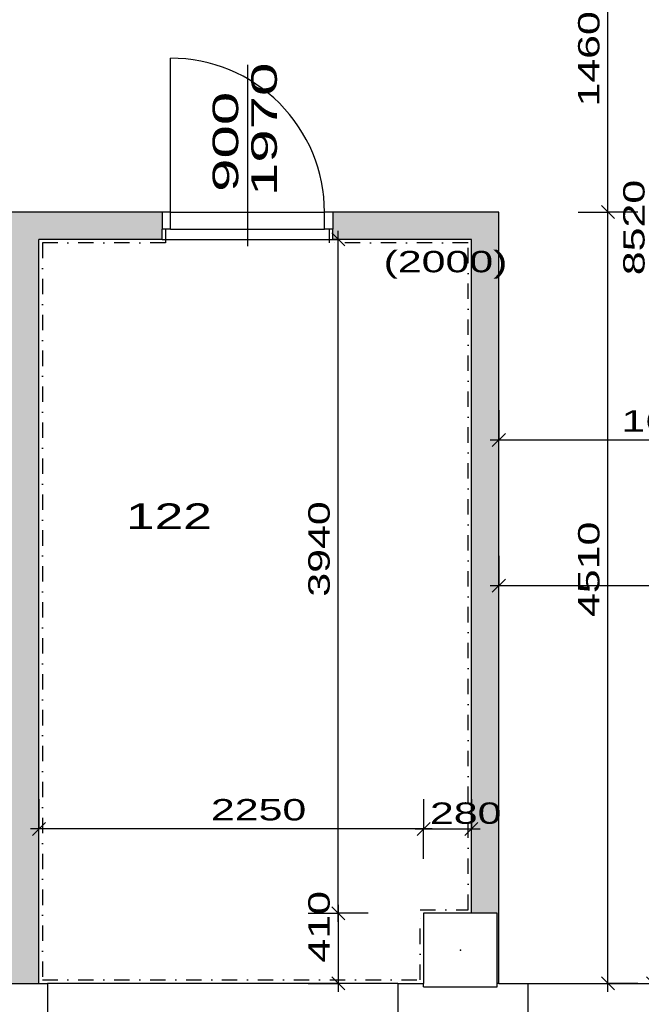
# Model space of a CAD drawing. Extents: x -196363 to 396902, y -489949 to -260582.
# Tile 95 of 256: x 124937 to 128573, y -386775 to -381018. Entities that reach past the tile are written whole.
import ezdxf

# ---------------------------------------------------------------- set-up
doc = ezdxf.new("R2010")
doc.units = 0
doc.header["$MEASUREMENT"] = 0
doc.linetypes.add('DOTDASH', pattern=[1, 0.3, -0.2, 0, -0.2, 0.3])
for name, color, linetype in [('bourani', 15, 'Continuous'), ('koty', 1, 'Continuous'), ('legenda', 1, 'Continuous'), ('noszdiv', 1, 'Continuous'), ('srafbourani', 15, 'Continuous')]:
    doc.layers.add(name, color=color, linetype=linetype)
doc.styles.add('SPIRITTXTSTYLE1', font='ROMAN')
doc.styles.add('SPIRITTXTSTYLE2', font='txt')
doc.linetypes.add('CERCH2', pattern='A,0,-1,[17,dur+dsp vaclavov.shx,S=0.003401,R=0,X=-1,Y=0],0', length=1)
doc.dimstyles.new('SPIRITSTYLE101', dxfattribs={"dimtxt": 125, "dimasz": 12.7, "dimexe": 175, "dimexo": 161.500381, "dimgap": 50, "dimtad": 1, "dimdec": 3, "dimzin": 0, "dimdsep": 46, "dimlunit": 7, "dimtxsty": 'SPIRITTXTSTYLE1', "dimblk1": '_TICKMARKS101', "dimblk2": '_TICKMARKS101', "dimsah": 1, "dimcen": 0.09, "dimdle": 50, "dimclrd": 1, "dimclre": 1, "dimclrt": 1, "dimadec": 0, "dimazin": 0, "dimtfac": 1, "dimtdec": 4, "dimtofl": 0, "dimtmove": 1, "dimatfit": 0, "dimfxl": 0, "dimtolj": 1, "dimtzin": 0, "dimarcsym": 0})
doc.dimstyles.new('SPIRITSTYLE103', dxfattribs={"dimtxt": 125, "dimasz": 12.7, "dimexe": 175, "dimexo": 339.821289, "dimgap": 50, "dimtad": 1, "dimdec": 3, "dimzin": 0, "dimdsep": 46, "dimlunit": 7, "dimtxsty": 'SPIRITTXTSTYLE1', "dimblk1": '_TICKMARKS103', "dimblk2": '_TICKMARKS103', "dimsah": 1, "dimcen": 0.09, "dimdle": 50, "dimclrd": 1, "dimclre": 1, "dimclrt": 1, "dimadec": 0, "dimazin": 0, "dimtfac": 1, "dimtdec": 4, "dimtofl": 0, "dimtmove": 1, "dimatfit": 0, "dimfxl": 0, "dimtolj": 1, "dimtzin": 0, "dimarcsym": 0})
doc.dimstyles.new('SPIRITSTYLE19', dxfattribs={"dimtxt": 125, "dimasz": 12.7, "dimexe": 175, "dimexo": 3307.057129, "dimgap": 50, "dimtad": 1, "dimdec": 3, "dimzin": 0, "dimdsep": 46, "dimlunit": 7, "dimtxsty": 'SPIRITTXTSTYLE1', "dimblk1": '_TICKMARKS19', "dimblk2": '_TICKMARKS19', "dimsah": 1, "dimcen": 0.09, "dimdle": 50, "dimclrd": 1, "dimclre": 1, "dimclrt": 1, "dimadec": 0, "dimazin": 0, "dimtfac": 1, "dimtdec": 4, "dimtofl": 0, "dimtmove": 1, "dimatfit": 0, "dimfxl": 0, "dimtolj": 1, "dimtzin": 0, "dimarcsym": 0})
doc.dimstyles.new('SPIRITSTYLE20', dxfattribs={"dimtxt": 125, "dimasz": 12.7, "dimexe": 175, "dimexo": 2897.060547, "dimgap": 50, "dimtad": 1, "dimdec": 3, "dimzin": 0, "dimdsep": 46, "dimlunit": 7, "dimtxsty": 'SPIRITTXTSTYLE1', "dimblk1": '_TICKMARKS20', "dimblk2": '_TICKMARKS20', "dimsah": 1, "dimcen": 0.09, "dimdle": 50, "dimclrd": 1, "dimclre": 1, "dimclrt": 1, "dimadec": 0, "dimazin": 0, "dimtfac": 1, "dimtdec": 4, "dimtofl": 0, "dimtmove": 1, "dimatfit": 0, "dimfxl": 0, "dimtolj": 1, "dimtzin": 0, "dimarcsym": 0})
doc.dimstyles.new('SPIRITSTYLE26', dxfattribs={"dimtxt": 125, "dimasz": 12.7, "dimexe": 175, "dimexo": -175, "dimgap": 50, "dimtad": 1, "dimdec": 3, "dimzin": 0, "dimdsep": 46, "dimlunit": 7, "dimtxsty": 'SPIRITTXTSTYLE1', "dimblk1": '_TICKMARKS26', "dimblk2": '_TICKMARKS26', "dimsah": 1, "dimcen": 0.09, "dimdle": 50, "dimclrd": 1, "dimclre": 1, "dimclrt": 1, "dimadec": 0, "dimazin": 0, "dimtfac": 1, "dimtdec": 4, "dimtofl": 0, "dimtmove": 1, "dimatfit": 0, "dimfxl": 0, "dimtolj": 1, "dimtzin": 0, "dimarcsym": 0})
doc.dimstyles.new('SPIRITSTYLE333', dxfattribs={"dimtxt": 125, "dimasz": 12.7, "dimexe": 175, "dimexo": 324.36795, "dimgap": 50, "dimtad": 1, "dimdec": 3, "dimzin": 0, "dimdsep": 46, "dimlunit": 7, "dimtxsty": 'SPIRITTXTSTYLE1', "dimblk1": '_TICKMARKS333', "dimblk2": '_TICKMARKS333', "dimsah": 1, "dimcen": 0.09, "dimdle": 50, "dimclrd": 1, "dimclre": 1, "dimclrt": 1, "dimadec": 0, "dimazin": 0, "dimtfac": 1, "dimtdec": 4, "dimtofl": 0, "dimtmove": 1, "dimatfit": 0, "dimfxl": 0, "dimtolj": 1, "dimtzin": 0, "dimarcsym": 0})
doc.dimstyles.new('SPIRITSTYLE334', dxfattribs={"dimtxt": 125, "dimasz": 12.7, "dimexe": 175, "dimexo": 463.522278, "dimgap": 50, "dimtad": 1, "dimdec": 3, "dimzin": 0, "dimdsep": 46, "dimlunit": 7, "dimtxsty": 'SPIRITTXTSTYLE1', "dimblk1": '_TICKMARKS334', "dimblk2": '_TICKMARKS334', "dimsah": 1, "dimcen": 0.09, "dimdle": 50, "dimclrd": 1, "dimclre": 1, "dimclrt": 1, "dimadec": 0, "dimazin": 0, "dimtfac": 1, "dimtdec": 4, "dimtofl": 0, "dimtmove": 1, "dimatfit": 0, "dimfxl": 0, "dimtolj": 1, "dimtzin": 0, "dimarcsym": 0})
doc.dimstyles.new('SPIRITSTYLE335', dxfattribs={"dimtxt": 125, "dimasz": 12.7, "dimexe": 175, "dimexo": 727.493774, "dimgap": 50, "dimtad": 1, "dimdec": 3, "dimzin": 0, "dimdsep": 46, "dimlunit": 7, "dimtxsty": 'SPIRITTXTSTYLE1', "dimblk1": '_TICKMARKS335', "dimblk2": '_TICKMARKS335', "dimsah": 1, "dimcen": 0.09, "dimdle": 50, "dimclrd": 1, "dimclre": 1, "dimclrt": 1, "dimadec": 0, "dimazin": 0, "dimtfac": 1, "dimtdec": 4, "dimtofl": 0, "dimtmove": 1, "dimatfit": 0, "dimfxl": 0, "dimtolj": 1, "dimtzin": 0, "dimarcsym": 0})
doc.dimstyles.new('SPIRITSTYLE93', dxfattribs={"dimtxt": 125, "dimasz": 12.7, "dimexe": 175, "dimexo": 317.819519, "dimgap": 50, "dimtad": 1, "dimdec": 3, "dimzin": 0, "dimdsep": 46, "dimlunit": 7, "dimtxsty": 'SPIRITTXTSTYLE1', "dimblk1": '_TICKMARKS93', "dimblk2": '_TICKMARKS93', "dimsah": 1, "dimcen": 0.09, "dimdle": 50, "dimclrd": 1, "dimclre": 1, "dimclrt": 1, "dimadec": 0, "dimazin": 0, "dimtfac": 1, "dimtdec": 4, "dimtofl": 0, "dimtmove": 1, "dimatfit": 0, "dimfxl": 0, "dimtolj": 1, "dimtzin": 0, "dimarcsym": 0})
doc.dimstyles.new('SPIRITSTYLE96', dxfattribs={"dimtxt": 125, "dimasz": 12.7, "dimexe": 175, "dimexo": 378.541412, "dimgap": 50, "dimtad": 1, "dimdec": 3, "dimzin": 0, "dimdsep": 46, "dimlunit": 7, "dimtxsty": 'SPIRITTXTSTYLE1', "dimblk1": '_TICKMARKS96', "dimblk2": '_TICKMARKS96', "dimsah": 1, "dimcen": 0.09, "dimdle": 50, "dimclrd": 1, "dimclre": 1, "dimclrt": 1, "dimadec": 0, "dimazin": 0, "dimtfac": 1, "dimtdec": 4, "dimtofl": 0, "dimtmove": 1, "dimatfit": 0, "dimfxl": 0, "dimtolj": 1, "dimtzin": 0, "dimarcsym": 0})
pattern_1 = [(45.000008, (858026.688, -24615.152), (-8.41899395, 25.25696945), [0, -23.8125])]

# ---------------------------------------------------------------- blocks, each defined once
blk = doc.blocks.new('_TICKMARKS20')
at = {"color": 1, "linetype": 'Continuous'}
blk.add_line((-3, -3), (3, 3), dxfattribs=at)
blk = doc.blocks.new('*D571')
at = {"color": 1, "linetype": 'Continuous', "ltscale": 300}
for p, q in [((124824.1, -389549.9, 1723.8), (124824.1, -389724.9, 1723.8)), ((125049.2, -389549.9, 1723.8), (125049.2, -389724.9, 1723.8)), ((124774.1, -389724.9, 1723.8), (125099.2, -389724.9, 1723.8)), ((124824.1, -389899.9, 1723.8), (124824.1, -389724.9, 1723.8)), ((125049.2, -389899.9, 1723.8), (125049.2, -389724.9, 1723.8))]:
    blk.add_line(p, q, dxfattribs=at)
at = {"color": 1, "linetype": 'Continuous', "ltscale": 300, "xscale": 12.69999980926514, "yscale": 12.69999980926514, "zscale": 12.69999980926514, "rotation": 180.0000050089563}
blk.add_blockref('_TICKMARKS20', (124824.1, -389724.9, 1723.8), dxfattribs=at)
at = {"color": 1, "linetype": 'Continuous', "ltscale": 300, "xscale": 12.69999980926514, "yscale": 12.69999980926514, "zscale": 12.69999980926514}
blk.add_blockref('_TICKMARKS20', (125049.2, -389724.9, 1723.8), dxfattribs=at)
at = {"color": 1, "linetype": 'Continuous', "ltscale": 300, "style": 'SPIRITTXTSTYLE1', "width": 1.5}
blk.add_text('225', height=125, dxfattribs=at).set_placement((124625.6, -389696.3, 1723.8))
blk = doc.blocks.new('*D572')
at = {"color": 1, "linetype": 'Continuous', "ltscale": 300}
for p, q in [((125049.2, -389549.9, 1723.8), (125049.2, -389724.9, 1723.8)), ((127579.1, -389549.9, 1723.8), (127579.1, -389724.9, 1723.8)), ((124999.2, -389724.9, 1723.8), (127629.1, -389724.9, 1723.8)), ((125049.2, -389899.9, 1723.8), (125049.2, -389724.9, 1723.8)), ((127579.1, -389899.9, 1723.8), (127579.1, -389724.9, 1723.8))]:
    blk.add_line(p, q, dxfattribs=at)
at = {"color": 1, "linetype": 'Continuous', "ltscale": 300, "xscale": 12.69999980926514, "yscale": 12.69999980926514, "zscale": 12.69999980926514, "rotation": 180.0000050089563}
blk.add_blockref('_TICKMARKS20', (125049.2, -389724.9, 1723.8), dxfattribs=at)
at = {"color": 1, "linetype": 'Continuous', "ltscale": 300, "xscale": 12.69999980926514, "yscale": 12.69999980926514, "zscale": 12.69999980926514}
blk.add_blockref('_TICKMARKS20', (127579.1, -389724.9, 1723.8), dxfattribs=at)
at = {"color": 1, "linetype": 'Continuous', "ltscale": 300, "style": 'SPIRITTXTSTYLE1', "width": 1.5}
blk.add_text('2530', height=125, dxfattribs=at).set_placement((126195.1, -389674.9, 1723.8))
blk = doc.blocks.new('_TICKMARKS19')
at = {"color": 1, "linetype": 'Continuous'}
blk.add_line((-3, -3), (3, 3), dxfattribs=at)
blk = doc.blocks.new('*D573')
at = {"color": 1, "linetype": 'Continuous', "ltscale": 300}
for p, q in [((127579.1, -389549.9, 1723.8), (127579.1, -389724.9, 1723.8)), ((127739.2, -389549.9, 1723.8), (127739.2, -389724.9, 1723.8)), ((127529.1, -389724.9, 1723.8), (127789.2, -389724.9, 1723.8)), ((127579.1, -389899.9, 1723.8), (127579.1, -389724.9, 1723.8)), ((127739.2, -389899.9, 1723.8), (127739.2, -389724.9, 1723.8))]:
    blk.add_line(p, q, dxfattribs=at)
at = {"color": 1, "linetype": 'Continuous', "ltscale": 300, "xscale": 12.69999980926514, "yscale": 12.69999980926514, "zscale": 12.69999980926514, "rotation": 180.0000050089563}
blk.add_blockref('_TICKMARKS19', (127579.1, -389724.9, 1723.8), dxfattribs=at)
at = {"color": 1, "linetype": 'Continuous', "ltscale": 300, "xscale": 12.69999980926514, "yscale": 12.69999980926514, "zscale": 12.69999980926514}
blk.add_blockref('_TICKMARKS19', (127739.2, -389724.9, 1723.8), dxfattribs=at)
at = {"color": 1, "linetype": 'Continuous', "ltscale": 300, "style": 'SPIRITTXTSTYLE1', "width": 1.5}
blk.add_text('160', height=125, dxfattribs=at).set_placement((127881, -389846.2, 1723.8))
blk = doc.blocks.new('*D574')
at = {"color": 1, "linetype": 'Continuous', "ltscale": 300}
for p, q in [((127739.2, -389549.9, 1723.8), (127739.2, -389724.9, 1723.8)), ((130959.2, -389549.9, 1723.8), (130959.2, -389724.9, 1723.8)), ((127689.2, -389724.9, 1723.8), (131009.2, -389724.9, 1723.8)), ((127739.2, -389899.9, 1723.8), (127739.2, -389724.9, 1723.8)), ((130959.2, -389899.9, 1723.8), (130959.2, -389724.9, 1723.8))]:
    blk.add_line(p, q, dxfattribs=at)
at = {"color": 1, "linetype": 'Continuous', "ltscale": 300, "xscale": 12.69999980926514, "yscale": 12.69999980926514, "zscale": 12.69999980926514, "rotation": 180.0000050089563}
blk.add_blockref('_TICKMARKS20', (127739.2, -389724.9, 1723.8), dxfattribs=at)
at = {"color": 1, "linetype": 'Continuous', "ltscale": 300, "xscale": 12.69999980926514, "yscale": 12.69999980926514, "zscale": 12.69999980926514}
blk.add_blockref('_TICKMARKS20', (130959.2, -389724.9, 1723.8), dxfattribs=at)
at = {"color": 1, "linetype": 'Continuous', "ltscale": 300, "style": 'SPIRITTXTSTYLE1', "width": 1.5}
blk.add_text('3220', height=125, dxfattribs=at).set_placement((129230.1, -389674.9, 1723.8))
blk = doc.blocks.new('_TICKMARKS93')
at = {"color": 1, "linetype": 'Continuous'}
blk.add_line((-3, -3), (3, 3), dxfattribs=at)
blk = doc.blocks.new('*D753')
at = {"color": 1, "linetype": 'Continuous', "ltscale": 300}
for p, q in [((127299.1, -385575.1, 1723.8), (127299.1, -385750.1, 1723.8)), ((127579.1, -385575.1, 1723.8), (127579.1, -385750.1, 1723.8)), ((127249.1, -385750.1, 1723.8), (127629.1, -385750.1, 1723.8)), ((127299.1, -385925, 1723.8), (127299.1, -385750.1, 1723.8)), ((127579.1, -385925, 1723.8), (127579.1, -385750.1, 1723.8))]:
    blk.add_line(p, q, dxfattribs=at)
at = {"color": 1, "linetype": 'Continuous', "ltscale": 300, "xscale": 12.69999980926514, "yscale": 12.69999980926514, "zscale": 12.69999980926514, "rotation": 180.0000050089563}
blk.add_blockref('_TICKMARKS93', (127299.1, -385750.1, 1723.8), dxfattribs=at)
at = {"color": 1, "linetype": 'Continuous', "ltscale": 300, "xscale": 12.69999980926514, "yscale": 12.69999980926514, "zscale": 12.69999980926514}
blk.add_blockref('_TICKMARKS93', (127579.1, -385750.1, 1723.8), dxfattribs=at)
at = {"color": 1, "linetype": 'Continuous', "ltscale": 300, "style": 'SPIRITTXTSTYLE1', "width": 1.5}
blk.add_text('280', height=125, dxfattribs=at).set_placement((127336.3, -385720.1, 1723.8))
blk = doc.blocks.new('*D754')
at = {"color": 1, "linetype": 'Continuous', "ltscale": 300}
for p, q in [((125049.2, -385575.1, 1723.8), (125049.2, -385750.1, 1723.8)), ((127299.1, -385575.1, 1723.8), (127299.1, -385750.1, 1723.8)), ((127349.1, -385750.1, 1723.8), (124999.2, -385750.1, 1723.8)), ((125049.2, -385925, 1723.8), (125049.2, -385750.1, 1723.8)), ((127299.1, -385925, 1723.8), (127299.1, -385750.1, 1723.8))]:
    blk.add_line(p, q, dxfattribs=at)
at = {"color": 1, "linetype": 'Continuous', "ltscale": 300, "xscale": 12.69999980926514, "yscale": 12.69999980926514, "zscale": 12.69999980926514}
for p, rotation in [((125049.2, -385750.1, 1723.8), 180.0000050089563), ((127299.1, -385750.1, 1723.8), 360.0000100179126)]:
    blk.add_blockref('_TICKMARKS93', p, dxfattribs=dict(at, rotation=rotation))
at = {"color": 1, "linetype": 'Continuous', "ltscale": 300, "style": 'SPIRITTXTSTYLE1', "width": 1.5}
blk.add_text('2250', height=125, rotation=360.00001, dxfattribs=at).set_placement((126055.1, -385700.1, 1723.8))
blk = doc.blocks.new('_TICKMARKS333')
at = {"color": 1, "linetype": 'Continuous'}
blk.add_line((-3, -3), (3, 3), dxfattribs=at)
blk = doc.blocks.new('*D757')
at = {"color": 1, "linetype": 'Continuous', "ltscale": 300}
for p, q in [((126799.8, -386192.9, 1723.8), (126799.8, -386702.9, 1723.8)), ((126624.8, -386242.9, 1723.8), (126799.8, -386242.9, 1723.8)), ((126974.8, -386242.9, 1723.8), (126799.8, -386242.9, 1723.8)), ((126624.8, -386652.9, 1723.8), (126799.8, -386652.9, 1723.8)), ((126974.8, -386652.9, 1723.8), (126799.8, -386652.9, 1723.8))]:
    blk.add_line(p, q, dxfattribs=at)
at = {"color": 1, "linetype": 'Continuous', "ltscale": 300, "xscale": 12.69999980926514, "yscale": 12.69999980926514, "zscale": 12.69999980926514}
for p, rotation in [((126799.8, -386242.9, 1723.8), 90.00000250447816), ((126799.8, -386652.9, 1723.8), -90.00000250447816)]:
    blk.add_blockref('_TICKMARKS333', p, dxfattribs=dict(at, rotation=rotation))
at = {"color": 1, "linetype": 'Continuous', "ltscale": 300, "style": 'SPIRITTXTSTYLE1', "width": 1.5}
blk.add_text('410', height=125, rotation=450.00002, dxfattribs=at).set_placement((126749.8, -386531.2, 1723.8))
blk = doc.blocks.new('_TICKMARKS26')
at = {"color": 1, "linetype": 'Continuous'}
blk.add_line((-3, -3), (3, 3), dxfattribs=at)
blk = doc.blocks.new('*D758')
at = {"color": 1, "linetype": 'Continuous', "ltscale": 300}
for p, q in [((126799.8, -386292.9, 1723.8), (126799.8, -382252.9, 1723.8)), ((126624.8, -382302.9, 1723.8), (126799.8, -382302.9, 1723.8)), ((126974.8, -382302.9, 1723.8), (126799.8, -382302.9, 1723.8)), ((126624.8, -386242.9, 1723.8), (126799.8, -386242.9, 1723.8)), ((126974.8, -386242.9, 1723.8), (126799.8, -386242.9, 1723.8))]:
    blk.add_line(p, q, dxfattribs=at)
at = {"color": 1, "linetype": 'Continuous', "ltscale": 300, "xscale": 12.69999980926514, "yscale": 12.69999980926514, "zscale": 12.69999980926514}
for p, rotation in [((126799.8, -382302.9, 1723.8), 90.00000250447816), ((126799.8, -386242.9, 1723.8), 270.0000006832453)]:
    blk.add_blockref('_TICKMARKS26', p, dxfattribs=dict(at, rotation=rotation))
at = {"color": 1, "linetype": 'Continuous', "ltscale": 300, "style": 'SPIRITTXTSTYLE1', "width": 1.5}
blk.add_text('3940', height=125, rotation=90, dxfattribs=at).set_placement((126749.8, -384391.9, 1723.8))
blk = doc.blocks.new('_TICKMARKS96')
at = {"color": 1, "linetype": 'Continuous'}
blk.add_line((-3, -3), (3, 3), dxfattribs=at)
blk = doc.blocks.new('*D759')
at = {"color": 1, "linetype": 'Continuous', "ltscale": 300}
for p, q in [((128377.7, -386702.9, 1723.8), (128377.7, -382092.9, 1723.8)), ((128202.7, -382142.9, 1723.8), (128377.7, -382142.9, 1723.8)), ((128552.7, -382142.9, 1723.8), (128377.7, -382142.9, 1723.8)), ((128202.7, -386652.9, 1723.8), (128377.7, -386652.9, 1723.8)), ((128552.7, -386652.9, 1723.8), (128377.7, -386652.9, 1723.8))]:
    blk.add_line(p, q, dxfattribs=at)
at = {"color": 1, "linetype": 'Continuous', "ltscale": 300, "xscale": 12.69999980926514, "yscale": 12.69999980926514, "zscale": 12.69999980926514}
for p, rotation in [((128377.7, -382142.9, 1723.8), 90.00000250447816), ((128377.7, -386652.9, 1723.8), 270.0000006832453)]:
    blk.add_blockref('_TICKMARKS96', p, dxfattribs=dict(at, rotation=rotation))
at = {"color": 1, "linetype": 'Continuous', "ltscale": 300, "style": 'SPIRITTXTSTYLE1', "width": 1.5}
blk.add_text('4510', height=125, rotation=90, dxfattribs=at).set_placement((128327.7, -384511, 1723.8))
blk = doc.blocks.new('_TICKMARKS334')
at = {"color": 1, "linetype": 'Continuous'}
blk.add_line((-3, -3), (3, 3), dxfattribs=at)
blk = doc.blocks.new('*D760')
at = {"color": 1, "linetype": 'Continuous', "ltscale": 300}
for p, q in [((128377.7, -382192.9, 1723.8), (128377.7, -380632.9, 1723.8)), ((128202.7, -380682.9, 1723.8), (128377.7, -380682.9, 1723.8)), ((128552.7, -380682.9, 1723.8), (128377.7, -380682.9, 1723.8)), ((128202.7, -382142.9, 1723.8), (128377.7, -382142.9, 1723.8)), ((128552.7, -382142.9, 1723.8), (128377.7, -382142.9, 1723.8))]:
    blk.add_line(p, q, dxfattribs=at)
at = {"color": 1, "linetype": 'Continuous', "ltscale": 300, "xscale": 12.69999980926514, "yscale": 12.69999980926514, "zscale": 12.69999980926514}
for p, rotation in [((128377.7, -380682.9, 1723.8), 90.00000250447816), ((128377.7, -382142.9, 1723.8), 270.0000006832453)]:
    blk.add_blockref('_TICKMARKS334', p, dxfattribs=dict(at, rotation=rotation))
at = {"color": 1, "linetype": 'Continuous', "ltscale": 300, "style": 'SPIRITTXTSTYLE1', "width": 1.5}
blk.add_text('1460', height=125, rotation=90, dxfattribs=at).set_placement((128327.7, -381526, 1723.8))
blk = doc.blocks.new('_TICKMARKS335')
at = {"color": 1, "linetype": 'Continuous'}
blk.add_line((-3, -3), (3, 3), dxfattribs=at)
blk = doc.blocks.new('*D762')
at = {"color": 1, "linetype": 'Continuous', "ltscale": 300}
for p, q in [((128641.7, -378082.9, 1723.8), (128641.7, -386702.9, 1723.8)), ((128466.7, -378132.9, 1723.8), (128641.7, -378132.9, 1723.8)), ((128816.7, -378132.9, 1723.8), (128641.7, -378132.9, 1723.8)), ((128466.7, -386652.9, 1723.8), (128641.7, -386652.9, 1723.8)), ((128816.7, -386652.9, 1723.8), (128641.7, -386652.9, 1723.8))]:
    blk.add_line(p, q, dxfattribs=at)
at = {"color": 1, "linetype": 'Continuous', "ltscale": 300, "xscale": 12.69999980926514, "yscale": 12.69999980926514, "zscale": 12.69999980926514}
for p, rotation in [((128641.7, -378132.9, 1723.8), 90.00000250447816), ((128641.7, -386652.9, 1723.8), -90.00000250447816)]:
    blk.add_blockref('_TICKMARKS335', p, dxfattribs=dict(at, rotation=rotation))
at = {"color": 1, "linetype": 'Continuous', "ltscale": 300, "style": 'SPIRITTXTSTYLE1', "width": 1.5}
blk.add_text('8520', height=125, rotation=450.00002, dxfattribs=at).set_placement((128591.7, -382511.9, 1723.8))
blk = doc.blocks.new('_TICKMARKS101')
at = {"color": 1, "linetype": 'Continuous'}
blk.add_line((-3, -3), (3, 3), dxfattribs=at)
blk = doc.blocks.new('*D767')
at = {"color": 1, "linetype": 'Continuous', "ltscale": 300}
for p, q in [((127739.2, -383301.4, 1723.8), (127739.2, -383476.4, 1723.8)), ((129399.2, -383301.4, 1723.8), (129399.2, -383476.4, 1723.8)), ((129449.2, -383476.4, 1723.8), (127689.2, -383476.4, 1723.8)), ((127739.2, -383651.4, 1723.8), (127739.2, -383476.4, 1723.8)), ((129399.2, -383651.4, 1723.8), (129399.2, -383476.4, 1723.8))]:
    blk.add_line(p, q, dxfattribs=at)
at = {"color": 1, "linetype": 'Continuous', "ltscale": 300, "xscale": 12.69999980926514, "yscale": 12.69999980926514, "zscale": 12.69999980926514}
for p, rotation in [((127739.2, -383476.4, 1723.8), 180.0000050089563), ((129399.2, -383476.4, 1723.8), 360.0000100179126)]:
    blk.add_blockref('_TICKMARKS101', p, dxfattribs=dict(at, rotation=rotation))
at = {"color": 1, "linetype": 'Continuous', "ltscale": 300, "style": 'SPIRITTXTSTYLE1', "width": 1.5}
blk.add_text('1660', height=125, rotation=360.00001, dxfattribs=at).set_placement((128456.1, -383426.4, 1723.8))
blk = doc.blocks.new('_TICKMARKS103')
at = {"color": 1, "linetype": 'Continuous'}
blk.add_line((-3, -3), (3, 3), dxfattribs=at)
blk = doc.blocks.new('*D769')
at = {"color": 1, "linetype": 'Continuous', "ltscale": 300}
for p, q in [((127739.2, -384152.7, 1723.8), (127739.2, -384327.7, 1723.8)), ((130904.5, -384152.7, 1723.8), (130904.5, -384327.7, 1723.8)), ((130954.5, -384327.7, 1723.8), (127689.2, -384327.7, 1723.8)), ((127739.2, -384502.7, 1723.8), (127739.2, -384327.7, 1723.8)), ((130904.5, -384502.7, 1723.8), (130904.5, -384327.7, 1723.8))]:
    blk.add_line(p, q, dxfattribs=at)
at = {"color": 1, "linetype": 'Continuous', "ltscale": 300, "xscale": 12.69999980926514, "yscale": 12.69999980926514, "zscale": 12.69999980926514}
for p, rotation in [((127739.2, -384327.7, 1723.8), 180.0000050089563), ((130904.5, -384327.7, 1723.8), 360.0000100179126)]:
    blk.add_blockref('_TICKMARKS103', p, dxfattribs=dict(at, rotation=rotation))
at = {"color": 1, "linetype": 'Continuous', "ltscale": 300, "style": 'SPIRITTXTSTYLE1', "width": 1.5}
blk.add_text('3165', height=125, rotation=360.00001, dxfattribs=at).set_placement((129208.7, -384277.7, 1723.8))

msp = doc.modelspace()

# ---------------------------------------------------------------- hatches: boundary and pattern name
at = {"layer": 'srafbourani', "linetype": 'Continuous', "ltscale": 300}
h = msp.add_hatch(dxfattribs=at)
h.set_pattern_fill('Nasyp-1', color=15, scale=23.8125, angle=45.000008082, style=0, pattern_type=2)
h.set_pattern_definition(pattern_1)
h.paths.add_polyline_path([(124824.13281, -386652.875), (125049.16406, -386652.875), (125049.16406, -382302.875), (125769.19531, -382302.875), (125769.19531, -382242.875), (125769.19531, -382142.875), (124005.23438, -382142.875), (124005.23438, -382302.875), (124824.13281, -382302.875)], flags=0)
h = msp.add_hatch(dxfattribs=at)
h.set_pattern_fill('Nasyp-1', color=15, scale=23.8125, angle=45.000008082, style=0, pattern_type=2)
h.set_pattern_definition(pattern_1)
h.paths.add_polyline_path([(127739.17969, -382142.875), (126769.17188, -382142.875), (126769.17188, -382242.875), (126769.17188, -382302.875), (127579.14062, -382302.875), (127579.14062, -386242.875), (127729.15625, -386242.875), (127729.15625, -386652.875), (127739.17969, -386652.875)], flags=0)

# ---------------------------------------------------------------- linework, layer by layer
at = {"layer": 'bourani', "color": 15, "linetype": 'Continuous', "ltscale": 300}
for p, q in [((125819.19531, -382142.875, 3447.6001), (125819.19531, -381242.875, 3447.6001)), ((125819.19531, -382142.875, 2623.80005), (123669.125, -382142.875, 2623.80005)), ((125819.19531, -382242.875, 2623.80005), (125819.19531, -382142.875, 2623.80005)), ((127739.17969, -382142.875, 2623.80005), (126719.16406, -382142.875, 2623.80005)), ((126719.16406, -382242.875, 2623.80005), (126719.16406, -382142.875, 2623.80005)), ((127739.17969, -386652.875, 2623.80005), (127739.17969, -382142.875, 2623.80005)), ((125769.19531, -382302.875, 2623.80005), (125769.19531, -382242.875, 2623.80005)), ((125819.19531, -382242.875, 2623.80005), (125769.19531, -382242.875, 2623.80005)), ((126769.17188, -382242.875, 2623.80005), (126719.16406, -382242.875, 2623.80005)), ((126769.17188, -382302.875, 2623.80005), (126769.17188, -382242.875, 2623.80005)), ((125769.19531, -382302.875, 2623.80005), (125049.16406, -382302.875, 2623.80005)), ((125049.16406, -386652.875, 2623.80005), (125049.16406, -382302.875, 2623.80005)), ((127579.14062, -382302.875, 2623.80005), (126769.17188, -382302.875, 2623.80005)), ((127579.14062, -386242.875, 2623.80005), (127579.14062, -382302.875, 2623.80005)), ((127149.17969, -386652.875, 5171.3999), (125099.16406, -386652.875, 5171.3999))]:
    msp.add_line(p, q, dxfattribs=at)
at = {"layer": 'bourani', "color": 15, "linetype": 'Continuous', "ltscale": 250}
msp.add_line((126269.15625, -381280.96875, 1723.80005), (126269.15625, -382343.09375, 1723.80005), dxfattribs=at)
at = {"layer": 'bourani', "color": 15, "linetype": 'Continuous', "ltscale": 304.799988}
for p, q in [((125769.19531, -382142.875, 1723.80005), (125769.19531, -382242.875, 1723.80005)), ((126769.17188, -382142.875, 1723.80005), (126769.17188, -382242.875, 1723.80005))]:
    msp.add_line(p, q, dxfattribs=at)
at = {"layer": 'bourani', "color": 15, "linetype": 'Continuous', "ltscale": 370.000031}
for p, q in [((125819.19531, -382142.875, 1723.80005), (126719.16406, -382142.875, 1723.80005)), ((125819.19531, -382242.875, 1723.80005), (126719.16406, -382242.875, 1723.80005))]:
    msp.add_line(p, q, dxfattribs=at)
at = {"layer": 'bourani', "color": 15, "linetype": 'DOTDASH', "ltscale": 300}
for p, q in [((125789.1875, -382242.875, 4347.59961), (125789.1875, -382322.875, 4347.59961)), ((126749.17188, -382322.875, 4347.59961), (126749.17188, -382242.875, 4347.59961)), ((125789.1875, -382322.875, 4347.59961), (125069.15625, -382322.875, 4347.59961)), ((125069.15625, -382322.875, 4347.59961), (125069.15625, -386632.875, 4347.59961)), ((127559.14844, -382322.875, 4347.59961), (126749.17188, -382322.875, 4347.59961)), ((127559.14844, -386222.875, 4347.59961), (127559.14844, -382322.875, 4347.59961)), ((127279.15625, -386632.875, 4347.59961), (127279.15625, -386222.875, 4347.59961)), ((127279.15625, -386222.875, 4347.59961), (127559.14844, -386222.875, 4347.59961)), ((125069.15625, -386632.875, 4347.59961), (127279.15625, -386632.875, 4347.59961))]:
    msp.add_line(p, q, dxfattribs=at)
at = {"layer": 'bourani', "color": 15, "linetype": 'CERCH2', "ltscale": 300}
msp.add_line((125769.19531, -382302.875, 2623.80005), (126769.17188, -382302.875, 2623.80005), dxfattribs=at)
at = {"layer": 'bourani', "color": 15, "linetype": 'Continuous', "ltscale": 300}
msp.add_arc((125819.19531, -382142.875, 3447.6001), 899.99469, 0, 90.000794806, dxfattribs=at)
msp.add_point((126269.15625, -382142.875, 3447.6001), dxfattribs=at)
at = {"layer": 'bourani', "color": 15, "linetype": 'Continuous', "ltscale": 304.799988}
msp.add_point((126269.15625, -382142.875, 1723.80005), dxfattribs=at)
at = {"layer": 'bourani', "color": 15, "linetype": 'Continuous', "ltscale": 250}
for p in [(126269.15625, -382142.875, 1723.80005), (126269.15625, -382242.875, 1723.80005)]:
    msp.add_point(p, dxfattribs=at)
at = {"layer": 'noszdiv', "color": 1, "linetype": 'Continuous', "ltscale": 300}
for p, q in [((127579.14062, -386242.875, 2623.80005), (127299.14844, -386242.875, 2623.80005)), ((127299.14844, -386242.875, 2623.80005), (127299.14844, -386652.875, 2623.80005)), ((127729.15625, -386242.875, 2623.80005), (127579.14062, -386242.875, 2623.80005)), ((127729.15625, -386672.84375, 2623.80005), (127729.15625, -386242.875, 2623.80005)), ((125049.16406, -386652.875, 2623.80005), (125099.16406, -386652.875, 2623.80005)), ((125099.16406, -386652.875, 2623.80005), (125099.16406, -387122.875, 2623.80005)), ((127149.17969, -386652.875, 2623.80005), (127299.14844, -386652.875, 2623.80005)), ((127149.17969, -386652.875, 2623.80005), (127149.17969, -387122.875, 2623.80005)), ((127299.14844, -386672.84375, 2623.80005), (127299.14844, -386652.875, 2623.80005)), ((127739.17969, -386652.875, 2623.80005), (127909.14062, -386652.875, 2623.80005)), ((127909.14062, -386652.875, 2623.80005), (127909.14062, -386922.875, 2623.80005)), ((127299.14844, -386672.84375, 2623.80005), (127729.15625, -386672.84375, 2623.80005))]:
    msp.add_line(p, q, dxfattribs=at)
at = {"layer": 'noszdiv', "color": 1, "linetype": 'CERCH2', "ltscale": 300}
msp.add_line((127909.14062, -386652.875, 2623.80005), (129689.17969, -386652.875, 2623.80005), dxfattribs=at)
at = {"layer": 'noszdiv', "color": 1, "linetype": 'Continuous', "ltscale": 300}
msp.add_point((127514.14844, -386457.84375, 2623.80005), dxfattribs=at)
at = {"layer": 'srafbourani', "color": 15, "linetype": 'Continuous', "ltscale": 300}
for p, q in [((124824.13281, -386652.875, 1723.80005), (125049.16406, -386652.875, 1723.80005)), ((127739.17969, -386652.875, 1723.80005), (127729.15625, -386652.875, 1723.80005))]:
    msp.add_line(p, q, dxfattribs=at)

# ---------------------------------------------------------------- texts
at = {"layer": 'bourani', "color": 15, "linetype": 'Continuous', "ltscale": 250, "style": 'SPIRITTXTSTYLE1', "width": 1.75}
for s, p in [('1970', (126441.10156, -382049.59375)), ('900', (126215.07812, -382025))]:
    msp.add_text(s, height=150, rotation=90.000002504, dxfattribs=at).set_placement(p)
at = {"layer": 'bourani', "color": 15, "linetype": 'DOTDASH', "ltscale": 300, "style": 'SPIRITTXTSTYLE1', "width": 1.5}
msp.add_text('(2000)', height=125, dxfattribs=at).set_placement((127064.89062, -382495.03125, 2623.80005))
at = {"layer": 'legenda', "color": 1, "linetype": 'Continuous', "ltscale": 300, "style": 'SPIRITTXTSTYLE2', "width": 1.5}
msp.add_text('122', height=150, dxfattribs=at).set_placement((125558.60156, -383996.4375, 1723.80005))

# ---------------------------------------------------------------- dimensions: what is measured, and where the dimension line sits
at = {"layer": 'koty', "color": 1, "linetype": 'Continuous', "ltscale": 300}
for base, p1, p2, dimstyle, picture, middle in [((128641.67188, -378132.875, 1723.80005), (127739.17969, -378132.875, 1723.80005), (127824.16406, -386652.875, 1723.80005), 'SPIRITSTYLE335', '*D762', (128641.67188, -382392.875, 1723.80005)), ((128377.70312, -382142.875, 1723.80005), (127739.17969, -382142.875, 1723.80005), (127739.17969, -380682.875, 1723.80005), 'SPIRITSTYLE334', '*D760', (128377.70312, -381412.875, 1723.80005)), ((128377.70312, -386652.875, 1723.80005), (127824.16406, -386652.875, 1723.80005), (127739.17969, -382142.875, 1723.80005), 'SPIRITSTYLE96', '*D759', (128377.70312, -384397.875, 1723.80005)), ((126799.77344, -386242.875, 1723.80005), (126799.77344, -386242.875, 1723.80005), (127174.17969, -382302.875, 1723.80005), 'SPIRITSTYLE26', '*D758', (126799.77344, -384272.875, 1723.80005)), ((126799.77344, -386242.875, 1723.80005), (127299.14844, -386242.875, 1723.80005), (127299.14844, -386652.875, 1723.80005), 'SPIRITSTYLE333', '*D757', (126799.77344, -386447.84375, 1723.80005))]:
    dim = msp.add_linear_dim(base=base, p1=p1, p2=p2, angle=90.000002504, dimstyle=dimstyle, dxfattribs=at)
    dim.commit()
    dim.dimension.update_dxf_attribs({"geometry": picture, "text_midpoint": middle})
for base, p1, p2, dimstyle, picture, middle in [((129399.15625, -383476.375, 1723.80005), (129399.15625, -383812.875, 1723.80005), (127739.17969, -383812.875, 1723.80005), 'SPIRITSTYLE101', '*D767', (128569.17188, -383476.375, 1723.80005)), ((130904.45312, -384327.6875, 1723.80005), (130904.45312, -383812.875, 1723.80005), (127739.17969, -383812.875, 1723.80005), 'SPIRITSTYLE103', '*D769', (129321.82031, -384327.6875, 1723.80005)), ((127299.14844, -385750.0625, 1723.80005), (127299.14844, -386242.875, 1723.80005), (125049.16406, -386242.875, 1723.80005), 'SPIRITSTYLE93', '*D754', (126174.15625, -385750.0625, 1723.80005)), ((125049.16406, -389724.9375, 1723.80005), (125049.16406, -386652.875, 1723.80005), (127579.14062, -386242.875, 1723.80005), 'SPIRITSTYLE20', '*D572', (126314.14844, -389724.9375, 1723.80005)), ((127739.17969, -389724.9375, 1723.80005), (127739.17969, -386652.875, 1723.80005), (130959.17969, -386652.875, 1723.80005), 'SPIRITSTYLE20', '*D574', (129349.17969, -389724.9375, 1723.80005))]:
    dim = msp.add_linear_dim(base=base, p1=p1, p2=p2, dimstyle=dimstyle, dxfattribs=at)
    dim.commit()
    dim.dimension.update_dxf_attribs({"geometry": picture, "text_midpoint": middle})
for base, p1, p2, dimstyle, picture, middle in [((127299.14844, -385750.0625, 1723.80005), (127299.14844, -386242.875, 1723.80005), (127579.14062, -386242.875, 1723.80005), 'SPIRITSTYLE93', '*D753', (127485.10938, -385720.09375)), ((127579.14062, -389724.9375, 1723.80005), (127579.14062, -386242.875, 1723.80005), (127739.17969, -386242.875, 1723.80005), 'SPIRITSTYLE19', '*D573', (128029.76562, -389846.15625)), ((124824.13281, -389724.9375, 1723.80005), (124824.13281, -386652.875, 1723.80005), (125049.16406, -386652.875, 1723.80005), 'SPIRITSTYLE20', '*D571', (124774.45312, -389696.28125))]:
    dim = msp.add_linear_dim(base=base, p1=p1, p2=p2, dimstyle=dimstyle, dxfattribs=at)
    dim.commit()
    dim.dimension.update_dxf_attribs({"geometry": picture, "text_midpoint": middle, "dimtype": 160})

doc.saveas('drawing.dxf')
